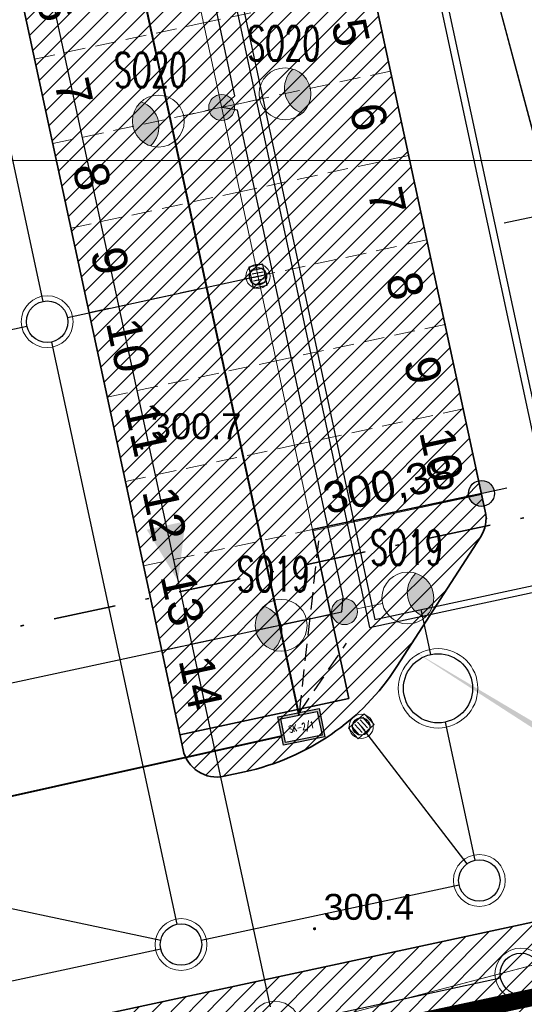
# Model space of a CAD drawing. Header units: metres. Extents: x 6567600 to 13135881, y 5574237 to 11149086.
# Tile 84 of 120: x 6567916 to 6567930, y 5574476 to 5574504. Entities that reach past the tile are written whole.
import ezdxf
from ezdxf.enums import TextEntityAlignment as Align

# ---------------------------------------------------------------- set-up
doc = ezdxf.new("R2010")
doc.units = ezdxf.units.M
for name, pattern in [('SEL_r', [1.5, 1, -0.5]), ('zzzxref_260316$0$_PZT$0$Kropki przerywana 1', [250, 150, -100]), ('zzzxref_260316$0$PR1183 Chorzów Metalowców V09_TT$0$Kropki i Kreski', [3.6, 1.8, -0.9, 0, -0.9]), ('zzzxref_260316$0$PR1183 Chorzów Metalowców V09_TT$0$Przerywana gęsta', [0.9, 0.6, -0.3])]:
    doc.linetypes.add(name, pattern=pattern)
for name, color, linetype in [('SEL_atrybut_bloku1', 7, 'Continuous'), ('SEL_atrybut_bloku2', 9, 'Continuous'), ('SEN_atrybut_bloku1', 7, 'Continuous'), ('SEN_atrybut_bloku2', 9, 'Continuous'), ('zzzxref_260316$0$_MDCP$0$OTRN_O', 7, 'Continuous'), ('zzzxref_260316$0$_PZT$0$FORMA - Arch 01 - PZT 0 ZAKRES OPRACOWANIA', 7, 'Continuous'), ('zzzxref_260316$0$PR1183 Chorzów Metalowców V09_TT$0$01FORMA - PZT - Inne obiekty', 7, 'Continuous'), ('zzzxref_260316$0$PR1183 Chorzów Metalowców V09_TT$0$FORMA - Arch 01 - PZT 1 Strefy', 7, 'Continuous'), ('zzzxref_260316$0$PR1183 Chorzów Metalowców V09_TT$0$FORMA - Arch 01 - PZT-3 Ukształtowanie terenu', 7, 'Continuous'), ('zzzxref_260316$0$PR1183 Chorzów Metalowców V09_TT$0$FORMA - Arch 01 - PZT-3 Zagospodarowanie', 7, 'Continuous'), ('zzzxref_260316$0$PR1183 Chorzów Metalowców V09_TT$0$FORMA - Arch 01 - PZT-5 Opisy ogólne', 7, 'Continuous')]:
    doc.layers.add(name, color=color, linetype=linetype)
for name, color, linetype, lineweight in [('SEL_kanalizacja_kablowa_nN', 1, 'SEL_knN', 40), ('SEL_sieci_kable_nN', 1, 'SEL_eN', 30), ('SEL_sieci_oswietlenie_oprawy', 152, 'Continuous', 20), ('SEL_sieci_pomocnicza_przerywana', 140, 'SEL_r', 25), ('SEN_studnia_kablowa_typ', 30, 'Continuous', 20), ('zzzxref_260316$0$_MDCP$0$GES_PrzewodElektroenergetyczny', 1, 'Continuous', 18), ('zzzxref_260316$0$_MDCP$0$OTRN', 7, 'Continuous', 13), ('zzzxref_260316$0$_MDCP$0$PARRA', 7, 'Continuous', 13), ('zzzxref_260316$0$_MDCP$1$GES_PrzewodKanalizacyjny', 36, 'Continuous', 18), ('zzzxref_260316$0$_Tt_DO_LIKWIDACJI', 7, 'Continuous', 25), ('zzzxref_260316$0$_TT_KAN_D', 96, 'Continuous', 25), ('zzzxref_260316$0$_TT_KAN_D_II etap', 116, 'Continuous', 25), ('zzzxref_260316$0$_TT_KAN_D_WPUST', 7, 'Continuous', 25), ('zzzxref_260316$0$_TT_KAN_S_ZEWN_II etap', 30, 'Continuous', 25)]:
    doc.layers.add(name, color=color, linetype=linetype, lineweight=lineweight)
doc.layers.add('SEL_sieci_kable_nN_oswietlenie', color=7, linetype='SEL_eNN', lineweight=30, true_color=0xff7a7a)
doc.styles.add('ARIAL', font='ARIALN.TTF', dxfattribs={"width": 0.8})
doc.styles.add('ROMANS', font='romans.shx', dxfattribs={"width": 0.8})
doc.styles.add('zzzxref_260316$0$$TD_AUDIT_GENERATED_(9E16A)', font='arial.ttf', dxfattribs={"width": 0.9})
doc.styles.add('zzzxref_260316$0$$TD_AUDIT_GENERATED_(B0E6E)', font='arial.ttf')
doc.styles.add('zzzxref_260316$0$$TD_AUDIT_GENERATED_(B0E75)', font='arial.ttf')
doc.styles.add('zzzxref_260316$0$ROMANS', font='romans.shx', dxfattribs={"width": 0.9})
doc.linetypes.add('SEL_eN', pattern='A,5,["eN",ARIAL,S=1,R=0,X=1.8,Y=0.25],5', length=10)
doc.linetypes.add('SEL_eNN', pattern='A,5,["eNN",ARIAL,S=1,R=0,X=1.45,Y=0.25],5', length=10)
doc.linetypes.add('SEL_knN', pattern='A,5,["knN",ARIAL,S=1,R=0,X=1.8,Y=0.25],5', length=10)
doc.linetypes.add('zzzxref_260316$0$likwidacja1', pattern='A,0,-1,["X",zzzxref_260316$0$ROMANS,S=0.6,R=0,X=-0.1,Y=-0.3],-1', length=2)
doc.linetypes.add('zzzxref_260316$0$PR1183 Chorzów Metalowców V09_TT$0$X 1_2', pattern='A,0,[8,PR1183 ChorzĂłw MetalowcĂłw V091.Shx,S=0.039206,R=0,X=0,Y=0],-4.94,0', length=4.94)
pattern_1 = [(45, (0, 1.2501), (-0.265165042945, 0.265165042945), [])]

# ---------------------------------------------------------------- blocks, each defined once
blk = doc.blocks.new('oprawa zewnetrzna stojaca')
for points in [[(2.625, 0, 0.267949), (2.25, 0.65, 0.57735), (2.25, -0.65, 0.267949)], [(0.375, 0, 1), (-0.375, 0, 1)]]:
    blk.add_hatch(color=256).paths.add_polyline_path(points)
blk.add_line((1.125, 0), (0.375, 0))
for centre, radius in [((1.875, 0), 0.75), ((0, 0), 0.375)]:
    blk.add_circle(centre, radius)
blk.add_arc((2.625, 0), 0.75, 120, 240)
at = {"layer": 'SEL_atrybut_bloku1', "style": 'ROMANS', "width": 0.6, "flags": 8}
blk.add_attdef('TYP', text='', height=1, dxfattribs=at).set_placement((1.873, 0.9), align=Align.CENTER)
at = {"layer": 'SEL_atrybut_bloku2', "style": 'ROMANS', "width": 0.6, "flags": 8}
for tag, p in [('OPIS1', (1.873, -1.638)), ('OPIS2', (1.873, -2.499))]:
    blk.add_attdef(tag, text='', height=0.75, dxfattribs=at).set_placement(p, align=Align.CENTER)
blk = doc.blocks.new('zzzxref_260316$0$_MDCP$0$OTRN')
at = {"layer": 'zzzxref_260316$0$_MDCP$0$OTRN', "color": 0, "const_width": 0.09}
blk.add_lwpolyline([(-0.045, 0, 1), (0.045, 0, 1)], format="xyb", close=True, dxfattribs=at)
at = {"layer": 'zzzxref_260316$0$_MDCP$0$OTRN_O', "color": 0, "style": 'zzzxref_260316$0$$TD_AUDIT_GENERATED_(9E16A)'}
blk.add_attdef('RZEDNA', (0.514, 0.515), '', height=1.5, dxfattribs=at)
blk = doc.blocks.new('zzzxref_260316$0$PR1183 Chorzów Metalowców V09_TT$0$Miejsca parkingowe 27[13]', base_point=(6567923.978, 5574513.557))
at = {"layer": 'zzzxref_260316$0$PR1183 Chorzów Metalowców V09_TT$0$FORMA - Arch 01 - PZT-3 Zagospodarowanie', "color": 7, "linetype": 'zzzxref_260316$0$PR1183 Chorzów Metalowców V09_TT$0$Przerywana gęsta', "lineweight": 13}
for p, q in [((6567924.503, 5574511.113), (6567919.615, 5574510.062)), ((6567925.028, 5574508.669), (6567920.14, 5574507.618)), ((6567925.554, 5574506.225), (6567920.665, 5574505.174)), ((6567926.079, 5574503.78), (6567921.191, 5574502.73)), ((6567926.604, 5574501.336), (6567921.716, 5574500.286)), ((6567927.13, 5574498.892), (6567922.241, 5574497.841)), ((6567927.655, 5574496.448), (6567922.767, 5574495.397)), ((6567928.18, 5574494.004), (6567923.292, 5574492.953)), ((6567928.706, 5574491.559), (6567923.817, 5574490.509))]:
    blk.add_line(p, q, dxfattribs=at)
at = {"layer": 'zzzxref_260316$0$PR1183 Chorzów Metalowców V09_TT$0$FORMA - Arch 01 - PZT-3 Zagospodarowanie', "color": 7, "lineweight": 13, "style": 'zzzxref_260316$0$$TD_AUDIT_GENERATED_(B0E75)'}
for tag, p in [('num_start_0', (6567923.351, 5574512.242)), ('num_start_1', (6567923.876, 5574509.798)), ('num_start_2', (6567924.402, 5574507.346)), ('num_start_3', (6567924.927, 5574504.91)), ('num_start_4', (6567925.452, 5574502.457)), ('num_start_5', (6567925.977, 5574500.013)), ('num_start_6', (6567926.503, 5574497.577)), ('num_start_7', (6567927.028, 5574495.124)), ('num_start_8', (6567927.553, 5574492.68)), ('num_start_9', (6567928.079, 5574490.236))]:
    blk.add_attdef(tag, text='', height=1, rotation=282.1296, dxfattribs=at).set_placement(p, align=Align.MIDDLE_CENTER)
blk = doc.blocks.new('zzzxref_260316$0$PR1183 Chorzów Metalowców V09_TT$0$Miejsca parkingowe 27[12]', base_point=(6567913.15, 5574516.344))
at = {"layer": 'zzzxref_260316$0$PR1183 Chorzów Metalowców V09_TT$0$FORMA - Arch 01 - PZT-3 Zagospodarowanie', "color": 7, "linetype": 'zzzxref_260316$0$PR1183 Chorzów Metalowców V09_TT$0$Przerywana gęsta', "lineweight": 13}
for p, q in [((6567916.302, 5574501.679), (6567921.191, 5574502.73)), ((6567916.828, 5574499.235), (6567921.716, 5574500.286)), ((6567917.353, 5574496.791), (6567922.241, 5574497.841)), ((6567917.878, 5574494.347), (6567922.767, 5574495.397)), ((6567918.404, 5574491.902), (6567923.292, 5574492.953)), ((6567918.929, 5574489.458), (6567923.817, 5574490.509)), ((6567919.454, 5574487.014), (6567924.343, 5574488.065)), ((6567919.979, 5574484.57), (6567924.868, 5574485.62))]:
    blk.add_line(p, q, dxfattribs=at)
at = {"layer": 'zzzxref_260316$0$PR1183 Chorzów Metalowców V09_TT$0$FORMA - Arch 01 - PZT-3 Zagospodarowanie', "color": 7, "lineweight": 13, "style": 'zzzxref_260316$0$$TD_AUDIT_GENERATED_(B0E75)'}
for tag, p in [('num_start_0', (6567914.286, 5574515.408)), ('num_start_1', (6567914.811, 5574512.964)), ('num_start_2', (6567915.336, 5574510.511)), ('num_start_3', (6567915.862, 5574508.076)), ('num_start_4', (6567916.387, 5574505.623)), ('num_start_5', (6567916.912, 5574503.179)), ('num_start_6', (6567917.438, 5574500.743)), ('num_start_7', (6567917.963, 5574498.29)), ('num_start_8', (6567918.488, 5574495.846)), ('num_start_9', (6567919.013, 5574493.402)), ('num_start_10', (6567919.539, 5574490.966)), ('num_start_11', (6567920.064, 5574488.522)), ('num_start_12', (6567920.589, 5574486.07)), ('num_start_13', (6567921.115, 5574483.634))]:
    blk.add_attdef(tag, text='', height=1, rotation=282.1296, dxfattribs=at).set_placement(p, align=Align.MIDDLE_CENTER)
blk = doc.blocks.new('zzzxref_260316$0$PR1183 Chorzów Metalowców V09_TT$0$Płaszczyzna odcinająca_2', base_point=(6567836.554, 5574468.225))
at = {"layer": 'zzzxref_260316$0$PR1183 Chorzów Metalowców V09_TT$0$FORMA - Arch 01 - PZT-5 Opisy ogólne', "color": 7, "linetype": 'zzzxref_260316$0$PR1183 Chorzów Metalowców V09_TT$0$Kropki i Kreski', "lineweight": 35}
blk.add_line((6567837.287, 5574468.383), (6567939.812, 5574490.418), dxfattribs=at)
blk = doc.blocks.new('zzzxref_260316$0$PR1183 Chorzów Metalowców V09_TT$0$Koty wysokościowe_73', base_point=(6567929.231, 5574489.115))
at = {"layer": 'zzzxref_260316$0$PR1183 Chorzów Metalowców V09_TT$0$FORMA - Arch 01 - PZT-3 Ukształtowanie terenu', "linetype": 'Continuous', "lineweight": 25}
for points in [[(6567929.231, 5574489.115), (6567929.598, 5574489.194), (6567929.539, 5574489.328), (6567929.434, 5574489.43), (6567929.298, 5574489.484), (6567929.152, 5574489.482)], [(6567929.231, 5574489.115), (6567928.864, 5574489.036), (6567928.922, 5574488.902), (6567929.027, 5574488.8), (6567929.163, 5574488.746), (6567929.31, 5574488.749)]]:
    blk.add_hatch(color=6, dxfattribs=at).paths.add_polyline_path(points)
at = {"layer": 'zzzxref_260316$0$PR1183 Chorzów Metalowców V09_TT$0$FORMA - Arch 01 - PZT-3 Ukształtowanie terenu', "color": 6, "linetype": 'Continuous', "lineweight": 25}
for p, q in [((6567929.388, 5574488.382), (6567929.073, 5574489.849)), ((6567928.498, 5574488.958), (6567929.964, 5574489.273))]:
    blk.add_line(p, q, dxfattribs=at)
blk.add_circle((6567929.231, 5574489.115), 0.375, dxfattribs=at)
at = {"layer": 'zzzxref_260316$0$PR1183 Chorzów Metalowców V09_TT$0$FORMA - Arch 01 - PZT-3 Ukształtowanie terenu', "color": 6, "lineweight": 25, "insert": (6567924.806, 5574488.351), "char_height": 0.9, "attachment_point": 7, "rotation": 12.1296, "style": 'zzzxref_260316$0$$TD_AUDIT_GENERATED_(B0E6E)'}
blk.add_mtext('\\A1;{\\pql;\\fArial|b0|i0|c238|p0;\\W1.000000;300,38}', dxfattribs=at)
blk = doc.blocks.new('zzzxref_260316')
at = {"layer": 'zzzxref_260316$0$_TT_KAN_S_ZEWN_II etap', "lineweight": 70}
blk.add_hatch(color=256, dxfattribs=at).paths.add_polyline_path([(6567920.668, 5574489.557), (6567919.547, 5574489.314), (6567920.455, 5574487.831)])
at = {"layer": 'zzzxref_260316$0$PR1183 Chorzów Metalowców V09_TT$0$FORMA - Arch 01 - PZT 1 Strefy', "linetype": 'Continuous', "lineweight": 0, "true_color": 0x577933}
h = blk.add_hatch(dxfattribs=at)
h.set_pattern_fill('ANSI31', color=77, scale=3, style=0)
h.set_pattern_definition(pattern_1)
h.paths.add_polyline_path([(6567829, 5574518.49), (6567842.398, 5574472.369), (6567844.165, 5574472.882), (6567846.931, 5574463.362), (6567846.967, 5574485.722), (6567835.736, 5574537.98), (6567846.642, 5574540.324), (6567844.864, 5574548.6), (6567918.571, 5574564.441), (6567935.605, 5574485.184), (6567930.975, 5574478.018), (6567931.227, 5574476.845), (6567933.57, 5574477.348, 0.216609), (6567938.884, 5574481.335), (6567921.55, 5574569.11), (6567849.267, 5574552.203), (6567830.11, 5574547.72)])
at = {"layer": 'zzzxref_260316$0$PR1183 Chorzów Metalowców V09_TT$0$FORMA - Arch 01 - PZT 1 Strefy', "linetype": 'Continuous', "lineweight": 0, "true_color": 0x606060}
h = blk.add_hatch(dxfattribs=at)
h.set_pattern_fill('ANSI31', color=251, scale=3, style=0)
h.set_pattern_definition(pattern_1)
h.paths.add_polyline_path([(6567877.761, 5574471.437), (6567884.905, 5574472.973), (6567884.671, 5574474.061), (6567884.473, 5574474.979), (6567883.567, 5574479.143), (6567878.678, 5574478.092), (6567871.324, 5574512.311), (6567876.212, 5574513.361), (6567874.387, 5574521.856), (6567909.387, 5574529.379), (6567910.438, 5574524.49), (6567911.513, 5574524.721, 0.390142), (6567916.985, 5574532.464), (6567916.781, 5574533.525), (6567866.729, 5574522.767)])
at = {"layer": 'zzzxref_260316$0$PR1183 Chorzów Metalowców V09_TT$0$FORMA - Arch 01 - PZT 1 Strefy', "linetype": 'Continuous', "lineweight": 0, "true_color": 0x4b7a78}
h = blk.add_hatch(dxfattribs=at)
h.set_pattern_fill('ANSI31', color=137, scale=3, style=0)
h.set_pattern_definition(pattern_1)
h.paths.add_polyline_path([(6567920.505, 5574483.376), (6567925.393, 5574484.426), (6567924.343, 5574489.315), (6567929.231, 5574490.365), (6567923.978, 5574514.807), (6567919.089, 5574513.757), (6567918.039, 5574518.645), (6567913.15, 5574517.594)])
at = {"layer": 'zzzxref_260316$0$PR1183 Chorzów Metalowców V09_TT$0$FORMA - Arch 01 - PZT 1 Strefy', "linetype": 'Continuous', "lineweight": 0, "true_color": 0x577933}
h = blk.add_hatch(dxfattribs=at)
h.set_pattern_fill('ANSI31', color=77, scale=3, style=0)
h.set_pattern_definition(pattern_1)
h.paths.add_polyline_path([(6567922.376, 5574482.307, 0.198912), (6567926.784, 5574485.351), (6567929.204, 5574489.096, 0.198912), (6567929.342, 5574489.849), (6567929.237, 5574490.336), (6567924.349, 5574489.285), (6567925.393, 5574484.426), (6567920.505, 5574483.376), (6567920.597, 5574482.947, 0.414214), (6567921.785, 5574482.18)])
at = {"layer": 'zzzxref_260316$0$PR1183 Chorzów Metalowców V09_TT$0$FORMA - Arch 01 - PZT 1 Strefy', "linetype": 'Continuous', "lineweight": 0, "true_color": 0x606060}
h = blk.add_hatch(dxfattribs=at)
h.set_pattern_fill('ANSI31', color=251, scale=3, style=0)
h.set_pattern_definition(pattern_1)
h.paths.add_polyline_path([(6567899.852, 5574471.329, 0.414214), (6567899.085, 5574470.141), (6567899.358, 5574468.87, 0.414214), (6567900.546, 5574468.103), (6567931.668, 5574474.792), (6567930.975, 5574478.018)])
at = {"layer": 'zzzxref_260316$0$PR1183 Chorzów Metalowców V09_TT$0$FORMA - Arch 01 - PZT-3 Zagospodarowanie', "linetype": 'Continuous', "lineweight": 5}
blk.add_hatch(color=7, dxfattribs=at).paths.add_polyline_path([(6567933.587, 5574482.06), (6567927.132, 5574485.89), (6567933.432, 5574481.82)])
at = {"layer": 'Defpoints', "color": 6, "linetype": 'zzzxref_260316$0$_PZT$0$Kropki przerywana 1', "lineweight": 50, "ltscale": 0.01, "const_width": 0.5}
blk.add_lwpolyline([(6567846.825, 5574464.572), (6567852.935, 5574465.886), (6567856.959, 5574459.099), (6567863.876, 5574457.905), (6567881.468, 5574461.686), (6567884.062, 5574465.823), (6567941.534, 5574478.091)], dxfattribs=at)
at = {"layer": 'zzzxref_260316$0$_MDCP$0$GES_PrzewodElektroenergetyczny', "color": 1, "linetype": 'Continuous', "lineweight": 18, "flags": 128}
blk.add_lwpolyline([(6567919.908, 5574546.358), (6567921.275, 5574539.396), (6567926.778, 5574515.559), (6567932.61, 5574493.74)], dxfattribs=at)
at = {"layer": 'zzzxref_260316$0$_MDCP$0$PARRA'}
blk.add_lwpolyline([(6568000, 5574500), (6567600, 5574500)], dxfattribs=at)
at = {"layer": 'zzzxref_260316$0$_MDCP$1$GES_PrzewodKanalizacyjny', "color": 36, "linetype": 'Continuous', "lineweight": 18}
blk.add_lwpolyline([(6567905.614, 5574471.424), (6567906.868, 5574471.745), (6567908.127, 5574472.016), (6567908.166, 5574472.009), (6567917.636, 5574473.284), (6567943.225, 5574480.006), (6567953.238, 5574483.096), (6567960.926, 5574484.615)], dxfattribs=at)
at = {"layer": 'zzzxref_260316$0$_PZT$0$FORMA - Arch 01 - PZT 0 ZAKRES OPRACOWANIA', "color": 6, "linetype": 'zzzxref_260316$0$_PZT$0$Kropki przerywana 1', "lineweight": 50, "ltscale": 0.01, "const_width": 0.5}
blk.add_lwpolyline([(6567846.825, 5574464.572), (6567852.935, 5574465.886), (6567856.959, 5574459.099), (6567863.876, 5574457.905), (6567881.468, 5574461.686), (6567884.062, 5574465.823), (6567941.534, 5574478.091)], dxfattribs=at)
at = {"layer": 'zzzxref_260316$0$_Tt_DO_LIKWIDACJI', "linetype": 'zzzxref_260316$0$likwidacja1', "lineweight": 20}
blk.add_lwpolyline([(6567905.614, 5574471.424), (6567908.127, 5574472.016), (6567917.636, 5574473.284), (6567939.233, 5574478.951)], dxfattribs=at)
at = {"layer": 'zzzxref_260316$0$_TT_KAN_D', "lineweight": 30}
blk.add_lwpolyline([(6567925.996, 5574486.482), (6567931.862, 5574487.743), (6567925.124, 5574519.091), (6567919.258, 5574517.831)], close=True, dxfattribs=at)
blk.add_lwpolyline([(6567926.149, 5574486.72), (6567931.624, 5574487.897), (6567924.971, 5574518.854), (6567919.496, 5574517.677), (6567926.149, 5574486.72)], dxfattribs=at)
at = {"layer": 'zzzxref_260316$0$_TT_KAN_D_II etap'}
for p, q in [((6567932.387, 5574498.719), (6567929.89, 5574498.182)), ((6567917.253, 5574495.458), (6567922.764, 5574496.646)), ((6567907.617, 5574493.387), (6567916.08, 5574495.206)), ((6567925.753, 5574483.623), (6567928.806, 5574479.641)), ((6567910.609, 5574479.414), (6567919.952, 5574477.434))]:
    blk.add_line(p, q, dxfattribs=at)
for points in [[(6567913.116, 5574511.854), (6567916.541, 5574495.918)], [(6567916.793, 5574494.745), (6567920.414, 5574477.896)], [(6567927.766, 5574485.701), (6567927.486, 5574487.007)], [(6567928.186, 5574483.746), (6567929.045, 5574479.751)], [(6567921.126, 5574477.435), (6567928.585, 5574479.038)], [(6567903.03, 5574473.546), (6567919.953, 5574477.183)]]:
    blk.add_lwpolyline(points, dxfattribs=at)
at = {"layer": 'zzzxref_260316$0$_TT_KAN_D_II etap', "lineweight": 13}
for centre, radius in [((6567916.667, 5574495.332), 0.75), ((6567927.976, 5574484.724), 1.15), ((6567929.171, 5574479.164), 0.75), ((6567920.539, 5574477.309), 0.75)]:
    blk.add_circle(centre, radius, dxfattribs=at)
at = {"layer": 'zzzxref_260316$0$_TT_KAN_D_II etap', "lineweight": 30}
for centre, radius in [((6567916.667, 5574495.332), 0.6), ((6567927.976, 5574484.724), 1), ((6567929.171, 5574479.164), 0.6), ((6567920.539, 5574477.309), 0.6)]:
    blk.add_circle(centre, radius, dxfattribs=at)
at = {"layer": 'zzzxref_260316$0$_TT_KAN_D_WPUST', "lineweight": 30}
for p, q in [((6567922.573, 5574496.816), (6567922.887, 5574496.882)), ((6567922.595, 5574496.714), (6567922.909, 5574496.78)), ((6567922.617, 5574496.611), (6567922.93, 5574496.677)), ((6567922.637, 5574496.513), (6567922.951, 5574496.579)), ((6567922.659, 5574496.41), (6567922.973, 5574496.477)), ((6567926.012, 5574483.649), (6567925.797, 5574483.887)), ((6567925.704, 5574483.371), (6567925.489, 5574483.608)), ((6567925.782, 5574483.441), (6567925.567, 5574483.679)), ((6567925.86, 5574483.512), (6567925.645, 5574483.749)), ((6567925.934, 5574483.579), (6567925.719, 5574483.817))]:
    blk.add_line(p, q, dxfattribs=at)
for points in [[(6567923.036, 5574496.387), (6567922.908, 5574496.994), (6567922.497, 5574496.907), (6567922.625, 5574496.301)], [(6567925.842, 5574483.987), (6567925.382, 5574483.57), (6567925.664, 5574483.259), (6567926.124, 5574483.675)]]:
    blk.add_lwpolyline(points, close=True, dxfattribs=at)
at = {"layer": 'zzzxref_260316$0$_TT_KAN_D_WPUST', "lineweight": 18}
for centre in [(6567922.767, 5574496.647), (6567925.753, 5574483.623)]:
    blk.add_circle(centre, 0.35, dxfattribs=at)
at = {"layer": 'zzzxref_260316$0$_TT_KAN_D_WPUST', "color": 96, "lineweight": 30}
for centre in [(6567922.767, 5574496.647), (6567925.753, 5574483.623)]:
    blk.add_circle(centre, 0.25, dxfattribs=at)
at = {"layer": 'zzzxref_260316$0$_TT_KAN_S_ZEWN_II etap'}
blk.add_line((6567912.307, 5574525.472), (6567923.123, 5574475.504), dxfattribs=at)
blk.add_lwpolyline([(6567929.786, 5574476.333), (6567923.837, 5574475.045)], dxfattribs=at)
at = {"layer": 'zzzxref_260316$0$_TT_KAN_S_ZEWN_II etap', "lineweight": 13}
for centre in [(6567930.373, 5574476.46), (6567923.25, 5574474.918)]:
    blk.add_circle(centre, 0.75, dxfattribs=at)
at = {"layer": 'zzzxref_260316$0$_TT_KAN_S_ZEWN_II etap', "lineweight": 30}
blk.add_circle((6567930.373, 5574476.46), 0.6, dxfattribs=at)
at = {"layer": 'zzzxref_260316$0$PR1183 Chorzów Metalowców V09_TT$0$01FORMA - PZT - Inne obiekty', "color": 1, "linetype": 'zzzxref_260316$0$PR1183 Chorzów Metalowców V09_TT$0$X 1_2', "lineweight": 25}
blk.add_line((6567926.778, 5574515.559), (6567932.61, 5574493.74), dxfattribs=at)
at = {"layer": 'zzzxref_260316$0$PR1183 Chorzów Metalowców V09_TT$0$FORMA - Arch 01 - PZT 1 Strefy', "color": 254, "linetype": 'Continuous', "lineweight": 13, "true_color": 0xd2d2ff}
for p, q in [((6567920.597, 5574482.947), (6567913.019, 5574518.192)), ((6567923.975, 5574514.807), (6567929.342, 5574489.849)), ((6567929.204, 5574489.096), (6567926.784, 5574485.351)), ((6567922.376, 5574482.307), (6567921.785, 5574482.18)), ((6567899.852, 5574471.329), (6567930.975, 5574478.018))]:
    blk.add_line(p, q, dxfattribs=at)
at = {"layer": 'zzzxref_260316$0$PR1183 Chorzów Metalowców V09_TT$0$FORMA - Arch 01 - PZT 1 Strefy', "color": 131, "linetype": 'Continuous', "lineweight": 13, "true_color": 0x97f4f0}
for p, q in [((6567913.15, 5574517.594), (6567920.505, 5574483.376)), ((6567929.231, 5574490.365), (6567923.978, 5574514.807)), ((6567924.343, 5574489.315), (6567929.231, 5574490.365)), ((6567925.393, 5574484.426), (6567924.343, 5574489.315)), ((6567920.505, 5574483.376), (6567925.393, 5574484.426))]:
    blk.add_line(p, q, dxfattribs=at)
at = {"layer": 'zzzxref_260316$0$PR1183 Chorzów Metalowców V09_TT$0$FORMA - Arch 01 - PZT 1 Strefy', "color": 71, "linetype": 'Continuous', "lineweight": 13, "true_color": 0xaff266}
for p, q in [((6567929.237, 5574490.336), (6567924.349, 5574489.285)), ((6567929.342, 5574489.849), (6567929.237, 5574490.336)), ((6567924.349, 5574489.285), (6567925.393, 5574484.426)), ((6567926.784, 5574485.351), (6567929.204, 5574489.096)), ((6567925.393, 5574484.426), (6567920.505, 5574483.376)), ((6567920.505, 5574483.376), (6567920.597, 5574482.947)), ((6567921.785, 5574482.18), (6567922.376, 5574482.307))]:
    blk.add_line(p, q, dxfattribs=at)
at = {"layer": 'zzzxref_260316$0$PR1183 Chorzów Metalowców V09_TT$0$FORMA - Arch 01 - PZT 1 Strefy', "color": 9, "linetype": 'Continuous', "lineweight": 13}
blk.add_line((6567930.975, 5574478.018), (6567899.852, 5574471.329), dxfattribs=at)
at = {"layer": 'zzzxref_260316$0$PR1183 Chorzów Metalowców V09_TT$0$FORMA - Arch 01 - PZT 1 Strefy', "color": 254, "linetype": 'Continuous', "lineweight": 13, "true_color": 0xd2d2ff}
for centre, radius, start, end in [((6567928.364, 5574489.639), 1, 327.1296, 12.1296), ((6567920.905, 5574489.151), 7, 282.1296, 327.1296), ((6567921.575, 5574483.157), 1, 192.1296, 282.1296)]:
    blk.add_arc(centre, radius, start, end, dxfattribs=at)
at = {"layer": 'zzzxref_260316$0$PR1183 Chorzów Metalowców V09_TT$0$FORMA - Arch 01 - PZT 1 Strefy', "color": 71, "linetype": 'Continuous', "lineweight": 13, "true_color": 0xaff266}
for centre, radius, start, end in [((6567928.364, 5574489.639), 1, 327.1296, 12.1296), ((6567920.905, 5574489.151), 7, 282.1296, 327.1296), ((6567921.575, 5574483.157), 1, 192.1296, 282.1296)]:
    blk.add_arc(centre, radius, start, end, dxfattribs=at)
at = {"layer": 'zzzxref_260316$0$PR1183 Chorzów Metalowców V09_TT$0$FORMA - Arch 01 - PZT-3 Zagospodarowanie', "color": 7, "linetype": 'Continuous', "lineweight": 35}
for p, q in [((6567920.597, 5574482.947), (6567913.022, 5574518.193)), ((6567929.342, 5574489.849), (6567923.978, 5574514.807)), ((6567929.231, 5574490.365), (6567924.343, 5574489.315)), ((6567924.343, 5574489.315), (6567925.393, 5574484.426)), ((6567929.204, 5574489.096), (6567926.784, 5574485.351)), ((6567920.505, 5574483.376), (6567925.393, 5574484.426)), ((6567922.376, 5574482.307), (6567921.785, 5574482.18)), ((6567899.852, 5574471.329), (6567930.975, 5574478.018))]:
    blk.add_line(p, q, dxfattribs=at)
at = {"layer": 'zzzxref_260316$0$PR1183 Chorzów Metalowców V09_TT$0$FORMA - Arch 01 - PZT-3 Zagospodarowanie', "color": 7, "linetype": 'Continuous', "lineweight": 18}
blk.add_line((6567919.089, 5574513.757), (6567924.343, 5574489.315), dxfattribs=at)
at = {"layer": 'zzzxref_260316$0$PR1183 Chorzów Metalowców V09_TT$0$FORMA - Arch 01 - PZT-3 Zagospodarowanie', "color": 7, "linetype": 'Continuous', "lineweight": 35}
for centre, radius, start, end in [((6567928.364, 5574489.639), 1, 327.1296, 12.1296), ((6567920.905, 5574489.151), 7, 282.1296, 327.1296), ((6567921.575, 5574483.157), 1, 192.1296, 282.1296)]:
    blk.add_arc(centre, radius, start, end, dxfattribs=at)
at = {"layer": 'zzzxref_260316$0$_MDCP$0$OTRN', "color": 14, "xscale": 0.5, "yscale": 0.5, "zscale": 0.5}
for p, values in [((6567919.408, 5574491.675, 300.689), {'RZEDNA': '300.7'}), ((6567924.403, 5574477.768, 300.439), {'RZEDNA': '300.4'})]:
    blk.add_blockref('zzzxref_260316$0$_MDCP$0$OTRN', p, dxfattribs=at).add_auto_attribs(values)
at = {"layer": 'zzzxref_260316$0$PR1183 Chorzów Metalowców V09_TT$0$FORMA - Arch 01 - PZT-3 Ukształtowanie terenu', "color": 6, "lineweight": 25}
blk.add_blockref('zzzxref_260316$0$PR1183 Chorzów Metalowców V09_TT$0$Koty wysokościowe_73', (6567929.231, 5574490.365), dxfattribs=at)
at = {"layer": 'zzzxref_260316$0$PR1183 Chorzów Metalowców V09_TT$0$FORMA - Arch 01 - PZT-3 Zagospodarowanie', "color": 7, "linetype": 'zzzxref_260316$0$PR1183 Chorzów Metalowców V09_TT$0$Przerywana gęsta', "lineweight": 15}
ref = blk.add_blockref('zzzxref_260316$0$PR1183 Chorzów Metalowców V09_TT$0$Miejsca parkingowe 27[12]', (6567913.15, 5574517.594), dxfattribs=at)
ref.add_attrib('num_start_5', '6', dxfattribs={"color": 7, "lineweight": 13, "height": 1, "rotation": 282.1296, "style": 'zzzxref_260316$0$$TD_AUDIT_GENERATED_(B0E75)'}).set_placement((6567916.912, 5574504.429), align=Align.MIDDLE_CENTER)
ref.add_attrib('num_start_6', '7', dxfattribs={"color": 7, "lineweight": 13, "height": 1, "rotation": 282.1296, "style": 'zzzxref_260316$0$$TD_AUDIT_GENERATED_(B0E75)'}).set_placement((6567917.438, 5574501.993), align=Align.MIDDLE_CENTER)
ref.add_attrib('num_start_7', '8', dxfattribs={"color": 7, "lineweight": 13, "height": 1, "rotation": 282.1296, "style": 'zzzxref_260316$0$$TD_AUDIT_GENERATED_(B0E75)'}).set_placement((6567917.963, 5574499.54), align=Align.MIDDLE_CENTER)
ref.add_attrib('num_start_8', '9', dxfattribs={"color": 7, "lineweight": 13, "height": 1, "rotation": 282.1296, "style": 'zzzxref_260316$0$$TD_AUDIT_GENERATED_(B0E75)'}).set_placement((6567918.488, 5574497.096), align=Align.MIDDLE_CENTER)
ref.add_attrib('num_start_9', '10', dxfattribs={"color": 7, "lineweight": 13, "height": 1, "rotation": 282.1296, "style": 'zzzxref_260316$0$$TD_AUDIT_GENERATED_(B0E75)'}).set_placement((6567919.013, 5574494.652), align=Align.MIDDLE_CENTER)
ref.add_attrib('num_start_10', '11', dxfattribs={"color": 7, "lineweight": 13, "height": 1, "rotation": 282.1296, "style": 'zzzxref_260316$0$$TD_AUDIT_GENERATED_(B0E75)'}).set_placement((6567919.539, 5574492.216), align=Align.MIDDLE_CENTER)
ref.add_attrib('num_start_11', '12', dxfattribs={"color": 7, "lineweight": 13, "height": 1, "rotation": 282.1296, "style": 'zzzxref_260316$0$$TD_AUDIT_GENERATED_(B0E75)'}).set_placement((6567920.064, 5574489.772), align=Align.MIDDLE_CENTER)
ref.add_attrib('num_start_12', '13', dxfattribs={"color": 7, "lineweight": 13, "height": 1, "rotation": 282.1296, "style": 'zzzxref_260316$0$$TD_AUDIT_GENERATED_(B0E75)'}).set_placement((6567920.589, 5574487.32), align=Align.MIDDLE_CENTER)
ref.add_attrib('num_start_13', '14', dxfattribs={"color": 7, "lineweight": 13, "height": 1, "rotation": 282.1296, "style": 'zzzxref_260316$0$$TD_AUDIT_GENERATED_(B0E75)'}).set_placement((6567921.115, 5574484.884), align=Align.MIDDLE_CENTER)
ref = blk.add_blockref('zzzxref_260316$0$PR1183 Chorzów Metalowców V09_TT$0$Miejsca parkingowe 27[13]', (6567923.978, 5574514.807), dxfattribs=at)
ref.add_attrib('num_start', '1', dxfattribs={"color": 7, "lineweight": 13, "height": 1, "rotation": 282.1296, "style": 'zzzxref_260316$0$$TD_AUDIT_GENERATED_(B0E75)'}).set_placement((6567923.351, 5574513.492), align=Align.MIDDLE_CENTER)
ref.add_attrib('num_start_1', '2', dxfattribs={"color": 7, "lineweight": 13, "height": 1, "rotation": 282.1296, "style": 'zzzxref_260316$0$$TD_AUDIT_GENERATED_(B0E75)'}).set_placement((6567923.876, 5574511.048), align=Align.MIDDLE_CENTER)
ref.add_attrib('num_start_2', '3', dxfattribs={"color": 7, "lineweight": 13, "height": 1, "rotation": 282.1296, "style": 'zzzxref_260316$0$$TD_AUDIT_GENERATED_(B0E75)'}).set_placement((6567924.402, 5574508.596), align=Align.MIDDLE_CENTER)
ref.add_attrib('num_start_3', '4', dxfattribs={"color": 7, "lineweight": 13, "height": 1, "rotation": 282.1296, "style": 'zzzxref_260316$0$$TD_AUDIT_GENERATED_(B0E75)'}).set_placement((6567924.927, 5574506.16), align=Align.MIDDLE_CENTER)
ref.add_attrib('num_start_4', '5', dxfattribs={"color": 7, "lineweight": 13, "height": 1, "rotation": 282.1296, "style": 'zzzxref_260316$0$$TD_AUDIT_GENERATED_(B0E75)'}).set_placement((6567925.452, 5574503.707), align=Align.MIDDLE_CENTER)
ref.add_attrib('num_start_5', '6', dxfattribs={"color": 7, "lineweight": 13, "height": 1, "rotation": 282.1296, "style": 'zzzxref_260316$0$$TD_AUDIT_GENERATED_(B0E75)'}).set_placement((6567925.977, 5574501.263), align=Align.MIDDLE_CENTER)
ref.add_attrib('num_start_6', '7', dxfattribs={"color": 7, "lineweight": 13, "height": 1, "rotation": 282.1296, "style": 'zzzxref_260316$0$$TD_AUDIT_GENERATED_(B0E75)'}).set_placement((6567926.503, 5574498.827), align=Align.MIDDLE_CENTER)
ref.add_attrib('num_start_7', '8', dxfattribs={"color": 7, "lineweight": 13, "height": 1, "rotation": 282.1296, "style": 'zzzxref_260316$0$$TD_AUDIT_GENERATED_(B0E75)'}).set_placement((6567927.028, 5574496.374), align=Align.MIDDLE_CENTER)
ref.add_attrib('num_start_8', '9', dxfattribs={"color": 7, "lineweight": 13, "height": 1, "rotation": 282.1296, "style": 'zzzxref_260316$0$$TD_AUDIT_GENERATED_(B0E75)'}).set_placement((6567927.553, 5574493.93), align=Align.MIDDLE_CENTER)
ref.add_attrib('num_start_9', '10', dxfattribs={"color": 7, "lineweight": 13, "height": 1, "rotation": 282.1296, "style": 'zzzxref_260316$0$$TD_AUDIT_GENERATED_(B0E75)'}).set_placement((6567928.079, 5574491.486), align=Align.MIDDLE_CENTER)
at = {"layer": 'zzzxref_260316$0$PR1183 Chorzów Metalowców V09_TT$0$FORMA - Arch 01 - PZT-5 Opisy ogólne', "color": 7, "lineweight": 35}
blk.add_blockref('zzzxref_260316$0$PR1183 Chorzów Metalowców V09_TT$0$Płaszczyzna odcinająca_2', (6567836.554, 5574469.475), dxfattribs=at)
blk = doc.blocks.new('studnia_SK2_1')
at = {"linetype": 'Continuous'}
h = blk.add_hatch(color=256, dxfattribs=at)
h.paths.add_polyline_path([(-0.61, 0.84), (-0.61, 0), (0.61, 0), (0.61, 0.84)])
h.paths.add_polyline_path([(0.54, 0.77), (0.54, 0.07), (-0.54, 0.07), (-0.54, 0.77)], flags=16)
for points in [[(-0.61, 0.84), (0.61, 0.84), (0.61, 0), (-0.61, 0)], [(-0.54, 0.77), (0.54, 0.77), (0.54, 0.07), (-0.54, 0.07)]]:
    blk.add_lwpolyline(points, close=True, dxfattribs=at)
at = {"linetype": 'Continuous', "flags": 128}
for points in [[(-0.61, 0.84), (0.61, 0.84), (0.61, 0), (-0.61, 0), (-0.61, 0.84)], [(-0.54, 0.77), (0.54, 0.77), (0.54, 0.07), (-0.54, 0.07), (-0.54, 0.77)]]:
    blk.add_lwpolyline(points, dxfattribs=at)
at = {"layer": 'SEN_atrybut_bloku1', "style": 'ROMANS', "width": 0.6, "flags": 8}
blk.add_attdef('TYP', text='', height=1, dxfattribs=at).set_placement((0, 0.94), align=Align.CENTER)
at = {"layer": 'SEN_atrybut_bloku2', "style": 'ROMANS', "width": 0.6, "flags": 8}
for tag, p in [('OPIS1', (0, -0.85)), ('OPIS2', (0, -1.7))]:
    blk.add_attdef(tag, text='', height=0.75, dxfattribs=at).set_placement(p, align=Align.CENTER)
at = {"layer": 'SEN_studnia_kablowa_typ', "color": 0, "style": 'ROMANS', "width": 0.6}
blk.add_text('SK-2/1', height=0.2, dxfattribs=at).set_placement((0, 0.42), align=Align.MIDDLE_CENTER)

msp = doc.modelspace()

# ---------------------------------------------------------------- linework, layer by layer
at = {"layer": 'SEL_kanalizacja_kablowa_nN', "ltscale": 0.8}
for points in [[(6567916.432, 5574518.75), (6567923.952, 5574483.953)], [(6567923.453, 5574483.34), (6567910.353, 5574480.422)]]:
    msp.add_lwpolyline(points, dxfattribs=at)
at = {"layer": 'SEL_sieci_kable_nN_oswietlenie', "ltscale": 0.8}
msp.add_lwpolyline([(6567925.191, 5574486.938), (6567925.231, 5574487.358), (6567922.178, 5574501.45), (6567921.731, 5574501.535), (6567922.098, 5574501.867), (6567919.037, 5574516.109), (6567918.955, 5574516.285)], dxfattribs=at)
at = {"layer": 'SEL_sieci_kable_nN_oswietlenie', "ltscale": 0.5}
msp.add_lwpolyline([(6567909.714, 5574483.614), (6567925.191, 5574486.938)], dxfattribs=at)
at = {"layer": 'SEL_sieci_pomocnicza_przerywana', "ltscale": 0.5}
for points in [[(6567923.967, 5574484.028), (6567924.55, 5574489.209)], [(6567923.967, 5574484.028), (6567925.327, 5574486.026)]]:
    msp.add_lwpolyline(points, dxfattribs=at)

# ---------------------------------------------------------------- block references
at = {"ltscale": 0.5}
msp.add_blockref('zzzxref_260316', (0, 0), dxfattribs=at)
at = {"layer": 'SEL_sieci_kable_nN', "rotation": 11.42750792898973}
msp.add_blockref('studnia_SK2_1', (6567924.105, 5574483.196), dxfattribs=at)
at = {"layer": 'SEL_sieci_oswietlenie_oprawy'}
ref = msp.add_blockref('oprawa zewnetrzna stojaca', (6567921.716, 5574501.532), dxfattribs=dict(at, rotation=12.20053319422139))
ref.add_attrib('TYP', 'SO20', dxfattribs={"layer": 'SEL_atrybut_bloku1', "height": 1, "style": 'ROMANS', "width": 0.6, "flags": 8}).set_placement((6567923.513, 5574502.886), align=Align.CENTER)
ref = msp.add_blockref('oprawa zewnetrzna stojaca', (6567921.716, 5574501.532), dxfattribs=dict(at, rotation=192.2005331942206))
ref.add_attrib('TYP', 'SO20', dxfattribs={"layer": 'SEL_atrybut_bloku1', "height": 1, "style": 'ROMANS', "width": 0.6, "flags": 8}).set_placement((6567919.656, 5574502.117), align=Align.CENTER)
ref = msp.add_blockref('oprawa zewnetrzna stojaca', (6567925.27, 5574486.942), dxfattribs=dict(at, rotation=12.20053319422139))
ref.add_attrib('TYP', 'SO19', dxfattribs={"layer": 'SEL_atrybut_bloku1', "height": 1, "style": 'ROMANS', "width": 0.6, "flags": 8}).set_placement((6567927.067, 5574488.296), align=Align.CENTER)
ref = msp.add_blockref('oprawa zewnetrzna stojaca', (6567925.27, 5574486.942), dxfattribs=dict(at, rotation=192.200533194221))
ref.add_attrib('TYP', 'SO19', dxfattribs={"layer": 'SEL_atrybut_bloku1', "height": 1, "style": 'ROMANS', "width": 0.6, "flags": 8}).set_placement((6567923.209, 5574487.527), align=Align.CENTER)

doc.saveas('drawing.dxf')
